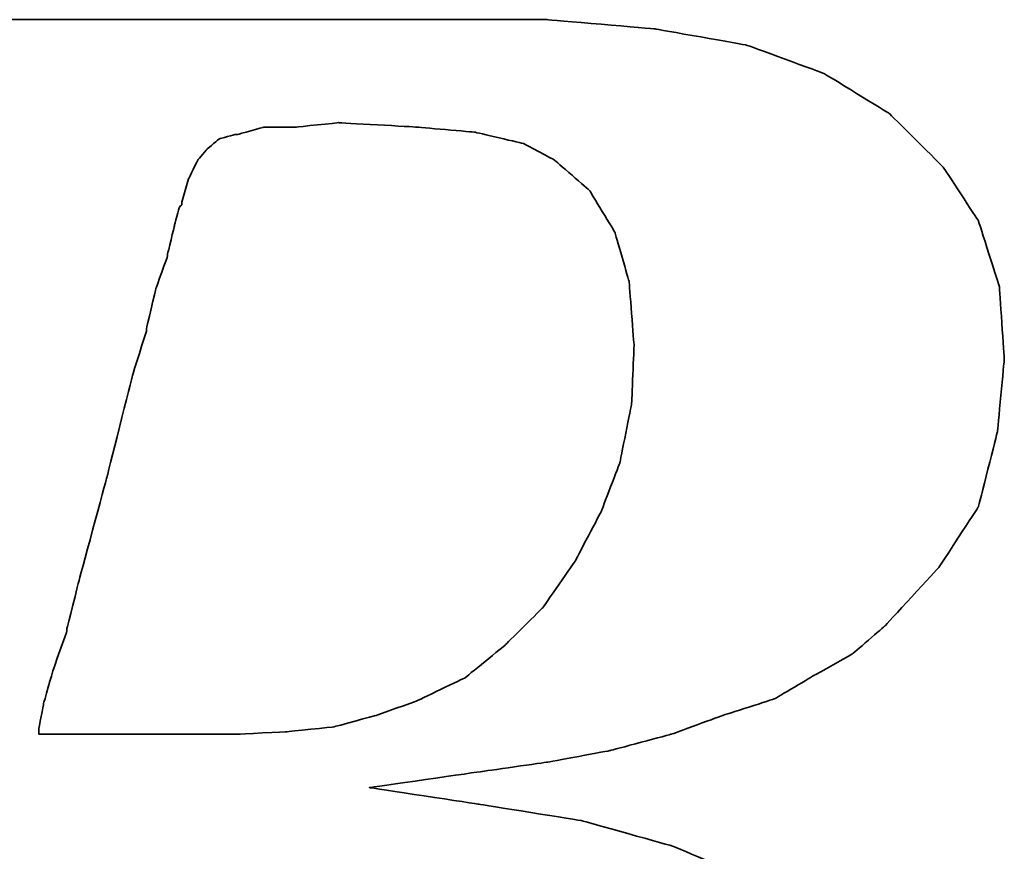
# Model space of a CAD drawing. Header units: millimetres. Extents: x 2482 to 2789, y 455 to 558.
# Tile 30 of 52: x 2709.32 to 2710.73, y 486.43 to 487.63. Entities that reach past the tile are written whole.
import ezdxf

# ---------------------------------------------------------------- set-up
doc = ezdxf.new("R2010")
doc.units = ezdxf.units.MM
doc.header["$LTSCALE"] = 0.2
doc.layers.add('DIM', color=4, linetype='Continuous')
doc.layers.add('layer 1', color=7, linetype='Continuous')

# ---------------------------------------------------------------- blocks, each defined once
blk = doc.blocks.new('TBI MOTION logo(完整正式版)')
at = {"layer": 'layer 1', "color": 22, "lineweight": 35}
for points, knots in [([(-64.65375, -6.86375), (-64.65375, -6.86375), (-64.84375, -7.29625), (-64.84375, -7.29625), (-64.84375, -7.29625), (-64.84375, -7.29625), (-64.86875, -7.34375), (-64.86875, -7.34375), (-64.86875, -7.34375), (-64.86875, -7.34375), (-64.86875, -7.36875), (-64.86875, -7.36875), (-64.86875, -7.36875), (-64.86875, -7.36875), (-65.15375, -7.65375), (-65.15375, -7.65375), (-65.15375, -7.65375), (-65.15375, -7.65375), (-65.17875, -7.65375), (-65.17875, -7.65375), (-65.17875, -7.65375), (-65.17875, -7.65375), (-65.20375, -7.67875), (-65.20375, -7.67875), (-65.20375, -7.67875), (-65.20375, -7.67875), (-65.58875, -7.87125), (-65.58875, -7.87125), (-65.58875, -7.87125), (-65.58875, -7.87125), (-65.63375, -7.87125), (-65.63375, -7.87125), (-65.63375, -7.87125), (-65.63375, -7.87125), (-65.65875, -7.89375), (-65.65875, -7.89375), (-65.65875, -7.89375), (-65.65875, -7.89375), (-66.09375, -7.94375), (-66.09375, -7.94375), (-66.09375, -7.94375), (-66.09375, -7.94375), (-66.11375, -7.94375), (-66.11375, -7.94375), (-66.11375, -7.94375), (-66.11375, -7.94375), (-66.16375, -7.94375), (-66.16375, -7.94375), (-66.16375, -7.94375), (-66.16375, -7.94375), (-66.30875, -7.94375), (-66.30875, -7.94375), (-66.30875, -7.94375), (-66.30875, -7.94375), (-66.69375, -7.94375), (-66.69375, -7.94375), (-66.69375, -7.94375), (-66.69375, -7.94375), (-67.07375, -7.94375), (-67.07375, -7.94375), (-67.07375, -7.94375), (-67.07375, -7.94375), (-67.12375, -7.94375), (-67.12375, -7.94375), (-67.12375, -7.94375), (-67.12375, -7.94375), (-67.12375, -7.96625), (-67.12375, -7.96625), (-67.12375, -7.96625), (-67.12375, -7.96625), (-67.14875, -7.99125), (-67.14875, -7.99125), (-67.14875, -7.99125), (-67.14875, -7.99125), (-67.24375, -8.34875), (-67.24375, -8.34875), (-67.24375, -8.34875), (-67.24375, -8.34875), (-67.31375, -8.68625), (-67.31375, -8.68625), (-67.31375, -8.68625), (-67.31375, -8.68625), (-67.26875, -8.68625), (-67.26875, -8.68625), (-67.26875, -8.68625), (-67.26875, -8.68625), (-67.07375, -8.68625), (-67.07375, -8.68625), (-67.07375, -8.68625), (-67.07375, -8.68625), (-66.54875, -8.68625), (-66.54875, -8.68625), (-66.54875, -8.68625), (-66.54875, -8.68625), (-65.82625, -8.68625), (-65.82625, -8.68625), (-65.82625, -8.68625), (-65.82625, -8.68625), (-65.01375, -8.68625), (-65.01375, -8.68625), (-65.01375, -8.68625), (-65.01375, -8.68625), (-64.05375, -8.68625), (-64.05375, -8.68625), (-64.05375, -8.68625), (-64.05375, -8.68625), (-62.08375, -8.68625), (-62.08375, -8.68625), (-62.08375, -8.68625), (-62.08375, -8.68625), (-60.06875, -8.68625), (-60.06875, -8.68625), (-60.06875, -8.68625), (-60.06875, -8.68625), (-59.10875, -8.68625), (-59.10875, -8.68625), (-59.10875, -8.68625), (-59.10875, -8.68625), (-58.29375, -8.68625), (-58.29375, -8.68625), (-58.29375, -8.68625), (-58.29375, -8.68625), (-57.57375, -8.68625), (-57.57375, -8.68625), (-57.57375, -8.68625), (-57.57375, -8.68625), (-57.04875, -8.68625), (-57.04875, -8.68625), (-57.04875, -8.68625), (-57.04875, -8.68625), (-56.85375, -8.68625), (-56.85375, -8.68625), (-56.85375, -8.68625), (-56.85375, -8.68625), (-56.70875, -8.68625), (-56.70875, -8.68625), (-56.70875, -8.68625), (-56.70875, -8.68625), (-56.61375, -8.68625), (-56.61375, -8.68625), (-56.61375, -8.68625), (-56.61375, -8.68625), (-56.56875, -8.68625), (-56.56875, -8.68625), (-56.56875, -8.68625), (-56.56875, -8.68625), (-55.65375, -8.63875), (-55.65375, -8.63875), (-55.65375, -8.63875), (-55.65375, -8.63875), (-54.76875, -8.51875), (-54.76875, -8.51875), (-54.76875, -8.51875), (-54.76875, -8.51875), (-53.90375, -8.30375), (-53.90375, -8.30375), (-53.90375, -8.30375), (-53.90375, -8.30375), (-53.08875, -8.03875), (-53.08875, -8.03875), (-53.08875, -8.03875), (-53.08875, -8.03875), (-52.34375, -7.65375), (-52.34375, -7.65375), (-52.34375, -7.65375), (-52.34375, -7.65375), (-51.69875, -7.29625), (-51.69875, -7.29625), (-51.69875, -7.29625), (-51.69875, -7.29625), (-51.21875, -6.91125), (-51.21875, -6.91125), (-51.21875, -6.91125), (-51.21875, -6.91125), (-50.83375, -6.50375), (-50.83375, -6.50375), (-50.83375, -6.50375), (-50.83375, -6.50375), (-50.44875, -5.94875), (-50.44875, -5.94875), (-50.44875, -5.94875), (-50.44875, -5.94875), (-50.13875, -5.30375), (-50.13875, -5.30375), (-50.13875, -5.30375), (-50.13875, -5.30375), (-49.99375, -4.65375), (-49.99375, -4.65375), (-49.99375, -4.65375), (-49.99375, -4.65375), (-49.92375, -3.98375), (-49.92375, -3.98375), (-49.92375, -3.98375), (-49.92375, -3.98375), (-49.99375, -3.19374), (-49.99375, -3.19374), (-49.99375, -3.19374), (-49.99375, -3.19374), (-50.23374, -2.44874), (-50.23374, -2.44874), (-50.23374, -2.44874), (-50.23374, -2.44874), (-50.59375, -1.87374), (-50.59375, -1.87374), (-50.59375, -1.87374), (-50.59375, -1.87374), (-51.09875, -1.31874), (-51.09875, -1.31874), (-51.09875, -1.31874), (-51.09875, -1.31874), (-51.74375, -0.81875), (-51.74375, -0.81875), (-51.74375, -0.81875), (-51.74375, -0.81875), (-52.53875, -0.48125), (-52.53875, -0.48125), (-52.53875, -0.48125), (-52.53875, -0.48125), (-53.47375, -0.21875), (-53.47375, -0.21875), (-53.47375, -0.21875), (-53.47375, -0.21875), (-54.52875, -0.04874), (-54.52875, -0.04874), (-54.52875, -0.04874), (-54.52875, -0.04874), (-55.65375, 0.12125), (-55.65375, 0.12125), (-55.65375, 0.12125), (-55.65375, 0.12125), (-54.50375, 0.28624), (-54.50375, 0.28624), (-54.50375, 0.28624), (-54.50375, 0.28624), (-53.83375, 0.38124), (-53.83375, 0.38124), (-53.83375, 0.38124), (-53.83375, 0.38124), (-53.18375, 0.50125), (-53.18375, 0.50125), (-53.18375, 0.50125), (-53.18375, 0.50125), (-52.55875, 0.66874), (-52.55875, 0.66874), (-52.55875, 0.66874), (-52.55875, 0.66874), (-52.03375, 0.86124), (-52.03375, 0.86124), (-52.03375, 0.86124), (-52.03375, 0.86124), (-51.50374, 1.03124), (-51.50374, 1.03124), (-51.50374, 1.03124), (-51.50374, 1.03124), (-51.09875, 1.27125), (-51.09875, 1.27125), (-51.09875, 1.27125), (-51.09875, 1.27125), (-50.71375, 1.48624), (-50.71375, 1.48624), (-50.71375, 1.48624), (-50.71375, 1.48624), (-50.37625, 1.77625), (-50.37625, 1.77625), (-50.37625, 1.77625), (-50.37625, 1.77625), (-49.82375, 2.37625), (-49.82375, 2.37625), (-49.82375, 2.37625), (-49.82375, 2.37625), (-49.41875, 2.99625), (-49.41875, 2.99625), (-49.41875, 2.99625), (-49.41875, 2.99625), (-49.22375, 3.76625), (-49.22375, 3.76625), (-49.22375, 3.76625), (-49.22375, 3.76625), (-49.15375, 4.50874), (-49.15375, 4.50874), (-49.15375, 4.50874), (-49.15375, 4.50874), (-49.20375, 5.25125), (-49.20375, 5.25125), (-49.20375, 5.25125), (-49.20375, 5.25125), (-49.41875, 5.92625), (-49.41875, 5.92625), (-49.41875, 5.92625), (-49.41875, 5.92625), (-49.77875, 6.47625), (-49.77875, 6.47625), (-49.77875, 6.47625), (-49.77875, 6.47625), (-50.33125, 7.02624), (-50.33125, 7.02624), (-50.33125, 7.02624), (-50.33125, 7.02624), (-51.00125, 7.43625), (-51.00125, 7.43625), (-51.00125, 7.43625), (-51.00125, 7.43625), (-51.79375, 7.72625), (-51.79375, 7.72625), (-51.79375, 7.72625), (-51.79375, 7.72625), (-52.72875, 7.89124), (-52.72875, 7.89124), (-52.72875, 7.89124), (-52.72875, 7.89124), (-53.83375, 7.98625), (-53.83375, 7.98625), (-53.83375, 7.98625), (-53.83375, 7.98625), (-53.92875, 7.98625), (-53.92875, 7.98625), (-53.92875, 7.98625), (-53.92875, 7.98625), (-54.26375, 7.98625), (-54.26375, 7.98625), (-54.26375, 7.98625), (-54.26375, 7.98625), (-54.74375, 7.98625), (-54.74375, 7.98625), (-54.74375, 7.98625), (-54.74375, 7.98625), (-55.36875, 7.98625), (-55.36875, 7.98625), (-55.36875, 7.98625), (-55.36875, 7.98625), (-56.13375, 7.98625), (-56.13375, 7.98625), (-56.13375, 7.98625), (-56.13375, 7.98625), (-56.94875, 7.98625), (-56.94875, 7.98625), (-56.94875, 7.98625), (-56.94875, 7.98625), (-58.77625, 7.98625), (-58.77625, 7.98625), (-58.77625, 7.98625), (-58.77625, 7.98625), (-60.59875, 7.98625), (-60.59875, 7.98625), (-60.59875, 7.98625), (-60.59875, 7.98625), (-61.41375, 7.98625), (-61.41375, 7.98625), (-61.41375, 7.98625), (-61.41375, 7.98625), (-62.17875, 7.98625), (-62.17875, 7.98625), (-62.17875, 7.98625), (-62.17875, 7.98625), (-62.80375, 7.98625), (-62.80375, 7.98625), (-62.80375, 7.98625), (-62.80375, 7.98625), (-63.30625, 7.98625), (-63.30625, 7.98625), (-63.30625, 7.98625), (-63.30625, 7.98625), (-63.57375, 7.98625), (-63.57375, 7.98625), (-63.57375, 7.98625), (-63.57375, 7.98625), (-63.57375, 7.96375), (-63.57375, 7.96375), (-63.57375, 7.96375), (-63.57375, 7.96375), (-63.59875, 7.94125), (-63.59875, 7.94125), (-63.59875, 7.94125), (-63.59875, 7.94125), (-63.69375, 7.55625), (-63.69375, 7.55625), (-63.69375, 7.55625), (-63.69375, 7.55625), (-63.76375, 7.24624), (-63.76375, 7.24624), (-63.76375, 7.24624), (-63.76375, 7.24624), (-63.23875, 7.24624), (-63.23875, 7.24624), (-63.23875, 7.24624), (-63.23875, 7.24624), (-62.75875, 7.24624), (-62.75875, 7.24624), (-62.75875, 7.24624), (-62.75875, 7.24624), (-62.61125, 7.24624), (-62.61125, 7.24624), (-62.61125, 7.24624), (-62.61125, 7.24624), (-62.56625, 7.24624), (-62.56625, 7.24624), (-62.56625, 7.24624), (-62.56625, 7.24624), (-62.22875, 7.24624), (-62.22875, 7.24624), (-62.22875, 7.24624), (-62.22875, 7.24624), (-62.20375, 7.24624), (-62.20375, 7.24624), (-62.20375, 7.24624), (-62.20375, 7.24624), (-62.17875, 7.21875), (-62.17875, 7.21875), (-62.17875, 7.21875), (-62.17875, 7.21875), (-61.96375, 7.17125), (-61.96375, 7.17125), (-61.96375, 7.17125), (-61.96375, 7.17125), (-61.72375, 7.12624), (-61.72375, 7.12624), (-61.72375, 7.12624), (-61.72375, 7.12624), (-61.70375, 7.12624), (-61.70375, 7.12624), (-61.70375, 7.12624), (-61.70375, 7.12624), (-61.55875, 7.07624), (-61.55875, 7.07624), (-61.55875, 7.07624), (-61.55875, 7.07624), (-61.50875, 7.07624), (-61.50875, 7.07624), (-61.50875, 7.07624), (-61.50875, 7.07624), (-61.48375, 7.02624), (-61.48375, 7.02624), (-61.48375, 7.02624), (-61.48375, 7.02624), (-61.31875, 6.83375), (-61.31875, 6.83375), (-61.31875, 6.83375), (-61.31875, 6.83375), (-61.29375, 6.81125), (-61.29375, 6.81125), (-61.29375, 6.81125), (-61.29375, 6.81125), (-61.29375, 6.78625), (-61.29375, 6.78625), (-61.29375, 6.78625), (-61.29375, 6.78625), (-61.19875, 6.50124), (-61.19875, 6.50124), (-61.19875, 6.50124), (-61.19875, 6.50124), (-61.17375, 6.45124), (-61.17375, 6.45124), (-61.17375, 6.45124), (-61.17375, 6.45124), (-61.19875, 6.40625), (-61.19875, 6.40625), (-61.19875, 6.40625), (-61.19875, 6.40625), (-61.26875, 5.99624), (-61.26875, 5.99624), (-61.26875, 5.99624), (-61.26875, 5.99624), (-61.26875, 5.85125), (-61.26875, 5.85125), (-61.26875, 5.85125), (-61.26875, 5.85125), (-61.26875, 5.82625), (-61.26875, 5.82625), (-61.26875, 5.82625), (-61.26875, 5.82625), (-61.29375, 5.80625), (-61.29375, 5.80625), (-61.29375, 5.80625), (-61.29375, 5.80625), (-61.34125, 5.66125), (-61.34125, 5.66125), (-61.34125, 5.66125), (-61.34125, 5.66125), (-61.41375, 5.44625), (-61.41375, 5.44625), (-61.41375, 5.44625), (-61.41375, 5.44625), (-61.48375, 5.15625), (-61.48375, 5.15625), (-61.48375, 5.15625), (-61.48375, 5.15625), (-61.58375, 4.82124), (-61.58375, 4.82124), (-61.58375, 4.82124), (-61.58375, 4.82124), (-61.79875, 4.00375), (-61.79875, 4.00375), (-61.79875, 4.00375), (-61.79875, 4.00375), (-62.05875, 2.99625), (-62.05875, 2.99625), (-62.05875, 2.99625), (-62.05875, 2.99625), (-62.34875, 1.91625), (-62.34875, 1.91625), (-62.34875, 1.91625), (-62.34875, 1.91625), (-62.97375, -0.41124), (-62.97375, -0.41124), (-62.97375, -0.41124), (-62.97375, -0.41124), (-63.59875, -2.75875), (-63.59875, -2.75875), (-63.59875, -2.75875), (-63.59875, -2.75875), (-63.88375, -3.86374), (-63.88375, -3.86374), (-63.88375, -3.86374), (-63.88375, -3.86374), (-64.14875, -4.82374), (-64.14875, -4.82374), (-64.14875, -4.82374), (-64.14875, -4.82374), (-64.36375, -5.64125), (-64.36375, -5.64125), (-64.36375, -5.64125), (-64.36375, -5.64125), (-64.43625, -5.97625), (-64.43625, -5.97625), (-64.43625, -5.97625), (-64.43625, -5.97625), (-64.50875, -6.28625), (-64.50875, -6.28625), (-64.50875, -6.28625), (-64.50875, -6.28625), (-64.50875, -6.30875), (-64.50875, -6.30875), (-64.50875, -6.30875), (-64.50875, -6.30875), (-64.57875, -6.50375), (-64.57875, -6.50375), (-64.57875, -6.50375), (-64.57875, -6.50375), (-64.62875, -6.69625), (-64.62875, -6.69625), (-64.62875, -6.69625), (-64.62875, -6.69625), (-64.62875, -6.76875), (-64.62875, -6.76875), (-64.62875, -6.76875), (-64.62875, -6.76875), (-64.62875, -6.81375), (-64.62875, -6.81375), (-64.62875, -6.81375), (-64.62875, -6.81375), (-64.62875, -6.83875), (-64.62875, -6.83875), (-64.62875, -6.83875), (-64.62875, -6.83875), (-64.65375, -6.86375), (-64.65375, -6.86375)], [0, 0, 0, 0, 0.00719424, 0.00719424, 0.00719424, 0.00719425, 0.01438849, 0.01438849, 0.01438849, 0.0143885, 0.02158273, 0.02158273, 0.02158273, 0.02158274, 0.02877698, 0.02877698, 0.02877698, 0.02877699, 0.03597122, 0.03597122, 0.03597122, 0.03597123, 0.04316547, 0.04316547, 0.04316547, 0.04316548, 0.05035971, 0.05035971, 0.05035971, 0.05035972, 0.05755396, 0.05755396, 0.05755396, 0.05755397, 0.0647482, 0.0647482, 0.0647482, 0.06474821, 0.07194245, 0.07194245, 0.07194245, 0.07194246, 0.07913669, 0.07913669, 0.07913669, 0.0791367, 0.08633094, 0.08633094, 0.08633094, 0.08633095, 0.09352518, 0.09352518, 0.09352518, 0.09352519, 0.10071942, 0.10071942, 0.10071942, 0.10071943, 0.10791367, 0.10791367, 0.10791367, 0.10791368, 0.11510791, 0.11510791, 0.11510791, 0.11510792, 0.12230216, 0.12230216, 0.12230216, 0.12230217, 0.1294964, 0.1294964, 0.1294964, 0.12949641, 0.13669065, 0.13669065, 0.13669065, 0.13669066, 0.14388489, 0.14388489, 0.14388489, 0.1438849, 0.15107914, 0.15107914, 0.15107914, 0.15107915, 0.15827338, 0.15827338, 0.15827338, 0.15827339, 0.16546763, 0.16546763, 0.16546763, 0.16546764, 0.17266187, 0.17266187, 0.17266187, 0.17266188, 0.17985612, 0.17985612, 0.17985612, 0.17985613, 0.18705036, 0.18705036, 0.18705036, 0.18705037, 0.1942446, 0.1942446, 0.1942446, 0.19424461, 0.20143885, 0.20143885, 0.20143885, 0.20143886, 0.20863309, 0.20863309, 0.20863309, 0.2086331, 0.21582734, 0.21582734, 0.21582734, 0.21582735, 0.22302158, 0.22302158, 0.22302158, 0.22302159, 0.23021583, 0.23021583, 0.23021583, 0.23021584, 0.23741007, 0.23741007, 0.23741007, 0.23741008, 0.24460432, 0.24460432, 0.24460432, 0.24460433, 0.25179856, 0.25179856, 0.25179856, 0.25179857, 0.25899281, 0.25899281, 0.25899281, 0.25899282, 0.26618705, 0.26618705, 0.26618705, 0.26618706, 0.27338129, 0.27338129, 0.27338129, 0.2733813, 0.28057554, 0.28057554, 0.28057554, 0.28057555, 0.28776978, 0.28776978, 0.28776978, 0.28776979, 0.29496403, 0.29496403, 0.29496403, 0.29496404, 0.30215827, 0.30215827, 0.30215827, 0.30215828, 0.30935252, 0.30935252, 0.30935252, 0.30935253, 0.31654676, 0.31654676, 0.31654676, 0.31654677, 0.32374101, 0.32374101, 0.32374101, 0.32374102, 0.33093525, 0.33093525, 0.33093525, 0.33093526, 0.3381295, 0.3381295, 0.3381295, 0.33812951, 0.34532374, 0.34532374, 0.34532374, 0.34532375, 0.35251799, 0.35251799, 0.35251799, 0.352518, 0.35971223, 0.35971223, 0.35971223, 0.35971224, 0.36690647, 0.36690647, 0.36690647, 0.36690648, 0.37410072, 0.37410072, 0.37410072, 0.37410073, 0.38129496, 0.38129496, 0.38129496, 0.38129497, 0.38848921, 0.38848921, 0.38848921, 0.38848922, 0.39568345, 0.39568345, 0.39568345, 0.39568346, 0.4028777, 0.4028777, 0.4028777, 0.40287771, 0.41007194, 0.41007194, 0.41007194, 0.41007195, 0.41726619, 0.41726619, 0.41726619, 0.4172662, 0.42446043, 0.42446043, 0.42446043, 0.42446044, 0.43165468, 0.43165468, 0.43165468, 0.43165469, 0.43884892, 0.43884892, 0.43884892, 0.43884893, 0.44604317, 0.44604317, 0.44604317, 0.44604318, 0.45323741, 0.45323741, 0.45323741, 0.45323742, 0.46043165, 0.46043165, 0.46043165, 0.46043166, 0.4676259, 0.4676259, 0.4676259, 0.46762591, 0.47482014, 0.47482014, 0.47482014, 0.47482015, 0.48201439, 0.48201439, 0.48201439, 0.4820144, 0.48920863, 0.48920863, 0.48920863, 0.48920864, 0.49640288, 0.49640288, 0.49640288, 0.49640289, 0.50359712, 0.50359712, 0.50359712, 0.50359713, 0.51079137, 0.51079137, 0.51079137, 0.51079138, 0.51798561, 0.51798561, 0.51798561, 0.51798562, 0.52517986, 0.52517986, 0.52517986, 0.52517987, 0.5323741, 0.5323741, 0.5323741, 0.53237411, 0.53956835, 0.53956835, 0.53956835, 0.53956836, 0.54676259, 0.54676259, 0.54676259, 0.5467626, 0.55395683, 0.55395683, 0.55395683, 0.55395684, 0.56115108, 0.56115108, 0.56115108, 0.56115109, 0.56834532, 0.56834532, 0.56834532, 0.56834533, 0.57553957, 0.57553957, 0.57553957, 0.57553958, 0.58273381, 0.58273381, 0.58273381, 0.58273382, 0.58992806, 0.58992806, 0.58992806, 0.58992807, 0.5971223, 0.5971223, 0.5971223, 0.59712231, 0.60431655, 0.60431655, 0.60431655, 0.60431656, 0.61151079, 0.61151079, 0.61151079, 0.6115108, 0.61870504, 0.61870504, 0.61870504, 0.61870505, 0.62589928, 0.62589928, 0.62589928, 0.62589929, 0.63309353, 0.63309353, 0.63309353, 0.63309354, 0.64028777, 0.64028777, 0.64028777, 0.64028778, 0.64748201, 0.64748201, 0.64748201, 0.64748202, 0.65467626, 0.65467626, 0.65467626, 0.65467627, 0.6618705, 0.6618705, 0.6618705, 0.66187051, 0.66906475, 0.66906475, 0.66906475, 0.66906476, 0.67625899, 0.67625899, 0.67625899, 0.676259, 0.68345324, 0.68345324, 0.68345324, 0.68345325, 0.69064748, 0.69064748, 0.69064748, 0.69064749, 0.69784173, 0.69784173, 0.69784173, 0.69784174, 0.70503597, 0.70503597, 0.70503597, 0.70503598, 0.71223022, 0.71223022, 0.71223022, 0.71223023, 0.71942446, 0.71942446, 0.71942446, 0.71942447, 0.72661871, 0.72661871, 0.72661871, 0.72661872, 0.73381295, 0.73381295, 0.73381295, 0.73381296, 0.74100719, 0.74100719, 0.74100719, 0.7410072, 0.74820144, 0.74820144, 0.74820144, 0.74820145, 0.75539568, 0.75539568, 0.75539568, 0.75539569, 0.76258993, 0.76258993, 0.76258993, 0.76258994, 0.76978417, 0.76978417, 0.76978417, 0.76978418, 0.77697842, 0.77697842, 0.77697842, 0.77697843, 0.78417266, 0.78417266, 0.78417266, 0.78417267, 0.79136691, 0.79136691, 0.79136691, 0.79136692, 0.79856115, 0.79856115, 0.79856115, 0.79856116, 0.8057554, 0.8057554, 0.8057554, 0.80575541, 0.81294964, 0.81294964, 0.81294964, 0.81294965, 0.82014388, 0.82014388, 0.82014388, 0.82014389, 0.82733813, 0.82733813, 0.82733813, 0.82733814, 0.83453237, 0.83453237, 0.83453237, 0.83453238, 0.84172662, 0.84172662, 0.84172662, 0.84172663, 0.84892086, 0.84892086, 0.84892086, 0.84892087, 0.85611511, 0.85611511, 0.85611511, 0.85611512, 0.86330935, 0.86330935, 0.86330935, 0.86330936, 0.8705036, 0.8705036, 0.8705036, 0.87050361, 0.87769784, 0.87769784, 0.87769784, 0.87769785, 0.88489209, 0.88489209, 0.88489209, 0.8848921, 0.89208633, 0.89208633, 0.89208633, 0.89208634, 0.89928058, 0.89928058, 0.89928058, 0.89928059, 0.90647482, 0.90647482, 0.90647482, 0.90647483, 0.91366906, 0.91366906, 0.91366906, 0.91366907, 0.92086331, 0.92086331, 0.92086331, 0.92086332, 0.92805755, 0.92805755, 0.92805755, 0.92805756, 0.9352518, 0.9352518, 0.9352518, 0.93525181, 0.94244604, 0.94244604, 0.94244604, 0.94244605, 0.94964029, 0.94964029, 0.94964029, 0.9496403, 0.95683453, 0.95683453, 0.95683453, 0.95683454, 0.96402878, 0.96402878, 0.96402878, 0.96402879, 0.97122302, 0.97122302, 0.97122302, 0.97122303, 0.97841727, 0.97841727, 0.97841727, 0.97841728, 0.98561151, 0.98561151, 0.98561151, 0.98561152, 0.99280576, 0.99280576, 0.99280576, 0.99280577, 1, 1, 1, 1]), ([(-57.50375, 6.35625), (-57.50375, 6.35625), (-57.57375, 6.11625), (-57.57375, 6.11625), (-57.57375, 6.11625), (-57.57375, 6.11625), (-57.57375, 6.09125), (-57.57375, 6.09125), (-57.57375, 6.09125), (-57.57375, 6.09125), (-57.59875, 6.06625), (-57.59875, 6.06625), (-57.59875, 6.06625), (-57.59875, 6.06625), (-57.64875, 5.87625), (-57.64875, 5.87625), (-57.64875, 5.87625), (-57.64875, 5.87625), (-57.71875, 5.58875), (-57.71875, 5.58875), (-57.71875, 5.58875), (-57.71875, 5.58875), (-57.71875, 5.56625), (-57.71875, 5.56625), (-57.71875, 5.56625), (-57.71875, 5.56625), (-57.83875, 5.23125), (-57.83875, 5.23125), (-57.83875, 5.23125), (-57.83875, 5.23125), (-57.93625, 4.82124), (-57.93625, 4.82124), (-57.93625, 4.82124), (-57.93625, 4.82124), (-57.93625, 4.79624), (-57.93625, 4.79624), (-57.93625, 4.79624), (-57.93625, 4.79624), (-58.07875, 4.34125), (-58.07875, 4.34125), (-58.07875, 4.34125), (-58.07875, 4.34125), (-58.34375, 3.28625), (-58.34375, 3.28625), (-58.34375, 3.28625), (-58.34375, 3.28625), (-58.62875, 2.23124), (-58.62875, 2.23124), (-58.62875, 2.23124), (-58.62875, 2.23124), (-58.74875, 1.75125), (-58.74875, 1.75125), (-58.74875, 1.75125), (-58.74875, 1.75125), (-58.74875, 1.72625), (-58.74875, 1.72625), (-58.74875, 1.72625), (-58.74875, 1.72625), (-58.89375, 1.31625), (-58.89375, 1.31625), (-58.89375, 1.31625), (-58.89375, 1.31625), (-58.98875, 0.98124), (-58.98875, 0.98124), (-58.98875, 0.98124), (-58.98875, 0.98124), (-59.03875, 0.71625), (-59.03875, 0.71625), (-59.03875, 0.71625), (-59.03875, 0.71625), (-59.03875, 0.66874), (-59.03875, 0.66874), (-59.03875, 0.66874), (-59.03875, 0.66874), (-58.91875, 0.66874), (-58.91875, 0.66874), (-58.91875, 0.66874), (-58.91875, 0.66874), (-58.53375, 0.66874), (-58.53375, 0.66874), (-58.53375, 0.66874), (-58.53375, 0.66874), (-58.10375, 0.66874), (-58.10375, 0.66874), (-58.10375, 0.66874), (-58.10375, 0.66874), (-57.66875, 0.66874), (-57.66875, 0.66874), (-57.66875, 0.66874), (-57.66875, 0.66874), (-57.33375, 0.66874), (-57.33375, 0.66874), (-57.33375, 0.66874), (-57.33375, 0.66874), (-57.09375, 0.66874), (-57.09375, 0.66874), (-57.09375, 0.66874), (-57.09375, 0.66874), (-56.99875, 0.66874), (-56.99875, 0.66874), (-56.99875, 0.66874), (-56.99875, 0.66874), (-56.49375, 0.69374), (-56.49375, 0.69374), (-56.49375, 0.69374), (-56.49375, 0.69374), (-56.01375, 0.74374), (-56.01375, 0.74374), (-56.01375, 0.74374), (-56.01375, 0.74374), (-55.58375, 0.86124), (-55.58375, 0.86124), (-55.58375, 0.86124), (-55.58375, 0.86124), (-55.17375, 1.00624), (-55.17375, 1.00624), (-55.17375, 1.00624), (-55.17375, 1.00624), (-54.67375, 1.24625), (-54.67375, 1.24625), (-54.67375, 1.24625), (-54.67375, 1.24625), (-54.26375, 1.58124), (-54.26375, 1.58124), (-54.26375, 1.58124), (-54.26375, 1.58124), (-53.87875, 1.96374), (-53.87875, 1.96374), (-53.87875, 1.96374), (-53.87875, 1.96374), (-53.54375, 2.44625), (-53.54375, 2.44625), (-53.54375, 2.44625), (-53.54375, 2.44625), (-53.27875, 2.95125), (-53.27875, 2.95125), (-53.27875, 2.95125), (-53.27875, 2.95125), (-53.08875, 3.45124), (-53.08875, 3.45124), (-53.08875, 3.45124), (-53.08875, 3.45124), (-52.96875, 4.05124), (-52.96875, 4.05124), (-52.96875, 4.05124), (-52.96875, 4.05124), (-52.94375, 4.65125), (-52.94375, 4.65125), (-52.94375, 4.65125), (-52.94375, 4.65125), (-52.99375, 5.30125), (-52.99375, 5.30125), (-52.99375, 5.30125), (-52.99375, 5.30125), (-53.13875, 5.80625), (-53.13875, 5.80625), (-53.13875, 5.80625), (-53.13875, 5.80625), (-53.39875, 6.23625), (-53.39875, 6.23625), (-53.39875, 6.23625), (-53.39875, 6.23625), (-53.75875, 6.54875), (-53.75875, 6.54875), (-53.75875, 6.54875), (-53.75875, 6.54875), (-54.07375, 6.71625), (-54.07375, 6.71625), (-54.07375, 6.71625), (-54.07375, 6.71625), (-54.57375, 6.83375), (-54.57375, 6.83375), (-54.57375, 6.83375), (-54.57375, 6.83375), (-55.17375, 6.88625), (-55.17375, 6.88625), (-55.17375, 6.88625), (-55.17375, 6.88625), (-55.96875, 6.93125), (-55.96875, 6.93125), (-55.96875, 6.93125), (-55.96875, 6.93125), (-56.39875, 6.88625), (-56.39875, 6.88625), (-56.39875, 6.88625), (-56.39875, 6.88625), (-56.42125, 6.88625), (-56.42125, 6.88625), (-56.42125, 6.88625), (-56.42125, 6.88625), (-56.73375, 6.88625), (-56.73375, 6.88625), (-56.73375, 6.88625), (-56.73375, 6.88625), (-56.99875, 6.81125), (-56.99875, 6.81125), (-56.99875, 6.81125), (-56.99875, 6.81125), (-57.02375, 6.81125), (-57.02375, 6.81125), (-57.02375, 6.81125), (-57.02375, 6.81125), (-57.18875, 6.76625), (-57.18875, 6.76625), (-57.18875, 6.76625), (-57.18875, 6.76625), (-57.30875, 6.66625), (-57.30875, 6.66625), (-57.30875, 6.66625), (-57.30875, 6.66625), (-57.40875, 6.54875), (-57.40875, 6.54875), (-57.40875, 6.54875), (-57.40875, 6.54875), (-57.50375, 6.35625), (-57.50375, 6.35625)], [0, 0, 0, 0, 0.01851852, 0.01851852, 0.01851852, 0.01851853, 0.03703704, 0.03703704, 0.03703704, 0.03703705, 0.05555556, 0.05555556, 0.05555556, 0.05555557, 0.07407407, 0.07407407, 0.07407407, 0.07407408, 0.09259259, 0.09259259, 0.09259259, 0.0925926, 0.11111111, 0.11111111, 0.11111111, 0.11111112, 0.12962963, 0.12962963, 0.12962963, 0.12962964, 0.14814815, 0.14814815, 0.14814815, 0.14814816, 0.16666667, 0.16666667, 0.16666667, 0.16666668, 0.18518519, 0.18518519, 0.18518519, 0.1851852, 0.2037037, 0.2037037, 0.2037037, 0.20370371, 0.22222222, 0.22222222, 0.22222222, 0.22222223, 0.24074074, 0.24074074, 0.24074074, 0.24074075, 0.25925926, 0.25925926, 0.25925926, 0.25925927, 0.27777778, 0.27777778, 0.27777778, 0.27777779, 0.2962963, 0.2962963, 0.2962963, 0.29629631, 0.31481481, 0.31481481, 0.31481481, 0.31481482, 0.33333333, 0.33333333, 0.33333333, 0.33333334, 0.35185185, 0.35185185, 0.35185185, 0.35185186, 0.37037037, 0.37037037, 0.37037037, 0.37037038, 0.38888889, 0.38888889, 0.38888889, 0.3888889, 0.40740741, 0.40740741, 0.40740741, 0.40740742, 0.42592593, 0.42592593, 0.42592593, 0.42592594, 0.44444444, 0.44444444, 0.44444444, 0.44444445, 0.46296296, 0.46296296, 0.46296296, 0.46296297, 0.48148148, 0.48148148, 0.48148148, 0.48148149, 0.5, 0.5, 0.5, 0.50000001, 0.51851852, 0.51851852, 0.51851852, 0.51851853, 0.53703704, 0.53703704, 0.53703704, 0.53703705, 0.55555556, 0.55555556, 0.55555556, 0.55555557, 0.57407407, 0.57407407, 0.57407407, 0.57407408, 0.59259259, 0.59259259, 0.59259259, 0.5925926, 0.61111111, 0.61111111, 0.61111111, 0.61111112, 0.62962963, 0.62962963, 0.62962963, 0.62962964, 0.64814815, 0.64814815, 0.64814815, 0.64814816, 0.66666667, 0.66666667, 0.66666667, 0.66666668, 0.68518519, 0.68518519, 0.68518519, 0.6851852, 0.7037037, 0.7037037, 0.7037037, 0.70370371, 0.72222222, 0.72222222, 0.72222222, 0.72222223, 0.74074074, 0.74074074, 0.74074074, 0.74074075, 0.75925926, 0.75925926, 0.75925926, 0.75925927, 0.77777778, 0.77777778, 0.77777778, 0.77777779, 0.7962963, 0.7962963, 0.7962963, 0.79629631, 0.81481481, 0.81481481, 0.81481481, 0.81481482, 0.83333333, 0.83333333, 0.83333333, 0.83333334, 0.85185185, 0.85185185, 0.85185185, 0.85185186, 0.87037037, 0.87037037, 0.87037037, 0.87037038, 0.88888889, 0.88888889, 0.88888889, 0.8888889, 0.90740741, 0.90740741, 0.90740741, 0.90740742, 0.92592593, 0.92592593, 0.92592593, 0.92592594, 0.94444444, 0.94444444, 0.94444444, 0.94444445, 0.96296296, 0.96296296, 0.96296296, 0.96296297, 0.98148148, 0.98148148, 0.98148148, 0.98148149, 1, 1, 1, 1])]:
    blk.add_open_spline(points, degree=3, knots=knots, dxfattribs=at)

msp = doc.modelspace()

# ---------------------------------------------------------------- block references
at = {"layer": 'DIM', "color": 7, "xscale": 0.1404528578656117, "yscale": 0.1404528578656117, "zscale": 0.1404528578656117}
msp.add_blockref('TBI MOTION logo(完整正式版)', (2717.6386, 486.5058), dxfattribs=at)

doc.saveas('drawing.dxf')
